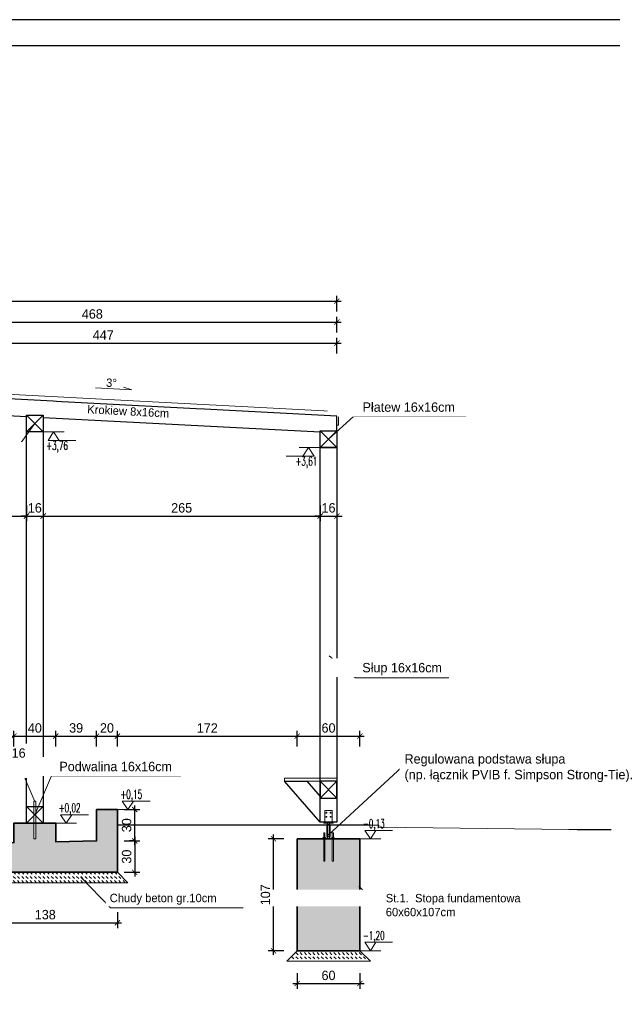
# Model space of a CAD drawing. Header units: millimetres. Extents: x 219841 to 236232, y -126388 to -112129.
# Tile 17 of 30: x 231877 to 232444, y -113070 to -112129. Entities that reach past the tile are written whole.
import ezdxf
from ezdxf.lldxf.tags import DXFTag

# ---------------------------------------------------------------- set-up
doc = ezdxf.new("R2010")
doc.units = ezdxf.units.MM
for name, color, linetype, lineweight in [('A KOTE', 30, 'Continuous', 9), ('A-COLS', 4, 'Continuous', 9), ('A-KOTE', 30, 'Continuous', 13), ('A-WIDOKOWA', 7, 'Continuous', 25), ('A_przekrojowa', 141, 'Continuous', 25), ('I-WALL', 2, 'Continuous', 9), ('K_DREW_PRZEK', 4, 'Continuous', 30), ('K_HATCH', 8, 'Continuous', 9), ('K_WYMIARY', 8, 'Continuous', 5), ('Opis', 41, 'Continuous', 9), ('przekrojowa', 45, 'Continuous', 35), ('widokowa', 151, 'Continuous', 18), ('Wymiarowanie', 2, 'Continuous', 9)]:
    doc.layers.add(name, color=color, linetype=linetype, lineweight=lineweight)
doc.styles.add('BA_OPISY_1-100', font='romans.shx', dxfattribs={"width": 0.6, "height": 25})
doc.styles.add('ROMANS', font='GOTHIC.TTF')
doc.styles.get("Standard").update_dxf_attribs({"font": 'GOTHIC.TTF'})
tags = doc.linetypes.add('HIDDEN2', pattern=[4.7625, 3.175, -1.5875]).pattern_tags.tags
tags[6:7] = [DXFTag(74, 4), DXFTag(75, 0), DXFTag(340, '0'), DXFTag(46, 1.0), DXFTag(50, 0.0), DXFTag(44, 0.0), DXFTag(45, 0.0)]
tags[4:5] = [DXFTag(74, 4), DXFTag(75, 0), DXFTag(340, '0'), DXFTag(46, 1.0), DXFTag(50, 0.0), DXFTag(44, 0.0), DXFTag(45, 0.0)]
doc.dimstyles.new('Radek 50 dokładny', dxfattribs={"dimtxt": 9, "dimasz": 5, "dimexe": 5, "dimexo": 5, "dimgap": 3, "dimtad": 1, "dimdec": 1, "dimrnd": 0.5, "dimlunit": 6, "dimtxsty": 'ROMANS', "dimblk": 'ARCHTICK', "dimcen": 5, "dimdle": 4, "dimclrd": 256, "dimclrt": 2, "dimadec": 0, "dimazin": 0, "dimtfac": 1, "dimtdec": 1, "dimtix": 1, "dimtmove": 1, "dimatfit": 0, "dimldrblk": 'DOTSMALL', "dimfxl": 10, "dimfxlon": 1, "dimarcsym": 0})

# ---------------------------------------------------------------- blocks, each defined once
blk = doc.blocks.new('FINISHING LEVEL 1')
at = {"color": 0, "linetype": 'Continuous'}
blk.add_line((-8, 12), (31.4, 12), dxfattribs=at)
blk.add_lwpolyline([(-8, 12), (0, 0), (8, 12)], dxfattribs=at)
at = {"color": 0, "style": 'BA_OPISY_1-100', "width": 0.6}
blk.add_attdef('FINISHING_LEVEL:', (-7.7, 15.3), '', height=12.5, dxfattribs=at)
blk = doc.blocks.new('_ArchTick')
at = {"layer": 'Wymiarowanie', "color": 0, "const_width": 0.15}
blk.add_lwpolyline([(-0.5, -0.5), (0.5, 0.5)], dxfattribs=at)
blk = doc.blocks.new('*D76')
at = {"layer": 'Defpoints', "color": 0}
for p in [(232180.01, -112437.72), (231733.01, -112492.06), (232180.01, -112516.35)]:
    blk.add_point(p, dxfattribs=at)
at = {"layer": 'K_WYMIARY', "lineweight": -2}
blk.add_line((231729.01, -112437.72), (232184.01, -112437.72), dxfattribs=at)
at = {"layer": 'K_WYMIARY', "color": 0, "lineweight": -2}
for p, q in [((231733.01, -112447.72), (231733.01, -112432.72)), ((232180.01, -112447.72), (232180.01, -112432.72))]:
    blk.add_line(p, q, dxfattribs=at)
at = {"layer": 'K_WYMIARY', "lineweight": -2, "xscale": 5, "yscale": 5, "zscale": 5, "rotation": 180}
blk.add_blockref('_ArchTick', (231733.01, -112437.72), dxfattribs=at)
at = {"layer": 'K_WYMIARY', "lineweight": -2, "xscale": 5, "yscale": 5, "zscale": 5}
blk.add_blockref('_ArchTick', (232180.01, -112437.72), dxfattribs=at)
at = {"layer": 'K_WYMIARY', "color": 2, "insert": (231956.51, -112429.99), "char_height": 9, "attachment_point": 5, "style": 'ROMANS'}
blk.add_mtext('447', dxfattribs=at)
blk = doc.blocks.new('_DotSmall')
at = {"color": 0, "linetype": 'ByBlock', "const_width": 12.7}
blk.add_lwpolyline([(-1.5875, 0, 1), (1.5875, 0, 1)], format="xyb", close=True, dxfattribs=at)
blk = doc.blocks.new('*D78')
at = {"layer": 'Defpoints', "color": 0}
for p in [(232180.01, -112417.72), (231712.01, -112458.75), (232180.01, -112515.49)]:
    blk.add_point(p, dxfattribs=at)
at = {"layer": 'K_WYMIARY', "lineweight": -2}
blk.add_line((231708.01, -112417.72), (232184.01, -112417.72), dxfattribs=at)
at = {"layer": 'K_WYMIARY', "color": 0, "lineweight": -2}
for p, q in [((231712.01, -112427.72), (231712.01, -112412.72)), ((232180.01, -112427.72), (232180.01, -112412.72))]:
    blk.add_line(p, q, dxfattribs=at)
at = {"layer": 'K_WYMIARY', "lineweight": -2, "xscale": 5, "yscale": 5, "zscale": 5, "rotation": 180}
blk.add_blockref('_ArchTick', (231712.01, -112417.72), dxfattribs=at)
at = {"layer": 'K_WYMIARY', "lineweight": -2, "xscale": 5, "yscale": 5, "zscale": 5}
blk.add_blockref('_ArchTick', (232180.01, -112417.72), dxfattribs=at)
at = {"layer": 'K_WYMIARY', "color": 2, "insert": (231946.01, -112409.99), "char_height": 9, "attachment_point": 5, "style": 'ROMANS'}
blk.add_mtext('468', dxfattribs=at)
blk = doc.blocks.new('*D79')
at = {"layer": 'Defpoints', "color": 0}
for p in [(232180.01, -112397.72), (231244.01, -112487.48), (232180.01, -112487.48)]:
    blk.add_point(p, dxfattribs=at)
at = {"layer": 'K_WYMIARY', "lineweight": -2}
blk.add_line((231240.01, -112397.72), (232184.01, -112397.72), dxfattribs=at)
at = {"layer": 'K_WYMIARY', "color": 0, "lineweight": -2}
for p, q in [((231244.01, -112407.72), (231244.01, -112392.72)), ((232180.01, -112407.72), (232180.01, -112392.72))]:
    blk.add_line(p, q, dxfattribs=at)
at = {"layer": 'K_WYMIARY', "lineweight": -2, "xscale": 5, "yscale": 5, "zscale": 5, "rotation": 180}
blk.add_blockref('_ArchTick', (231244.01, -112397.72), dxfattribs=at)
at = {"layer": 'K_WYMIARY', "lineweight": -2, "xscale": 5, "yscale": 5, "zscale": 5}
blk.add_blockref('_ArchTick', (232180.01, -112397.72), dxfattribs=at)
at = {"layer": 'K_WYMIARY', "color": 2, "insert": (231712.01, -112389.99), "char_height": 9, "attachment_point": 5, "style": 'ROMANS'}
blk.add_mtext('936', dxfattribs=at)
blk = doc.blocks.new('*D83')
at = {"layer": 'Defpoints', "color": 0}
for p in [(231541.01, -112514.72), (231883.01, -112514.72), (231883.01, -112603.08)]:
    blk.add_point(p, dxfattribs=at)
at = {"layer": 'K_WYMIARY', "color": 0, "lineweight": -2}
for p, q in [((231541.01, -112593.08), (231541.01, -112608.08)), ((231883.01, -112593.08), (231883.01, -112608.08))]:
    blk.add_line(p, q, dxfattribs=at)
at = {"layer": 'K_WYMIARY', "lineweight": -2}
blk.add_line((231537.01, -112603.08), (231887.01, -112603.08), dxfattribs=at)
at = {"layer": 'K_WYMIARY', "lineweight": -2, "xscale": 5, "yscale": 5, "zscale": 5, "rotation": 180}
blk.add_blockref('_ArchTick', (231541.01, -112603.08), dxfattribs=at)
at = {"layer": 'K_WYMIARY', "lineweight": -2, "xscale": 5, "yscale": 5, "zscale": 5}
blk.add_blockref('_ArchTick', (231883.01, -112603.08), dxfattribs=at)
at = {"layer": 'K_WYMIARY', "color": 2, "insert": (231712.01, -112595.35), "char_height": 9, "attachment_point": 5, "style": 'ROMANS'}
blk.add_mtext('342', dxfattribs=at)
blk = doc.blocks.new('*D84')
at = {"layer": 'Defpoints', "color": 0}
for p in [(231883.01, -112514.72), (231899.01, -112514.72), (231899.01, -112603.08)]:
    blk.add_point(p, dxfattribs=at)
at = {"layer": 'K_WYMIARY', "color": 0, "lineweight": -2}
for p, q in [((231883.01, -112593.08), (231883.01, -112608.08)), ((231899.01, -112593.08), (231899.01, -112608.08))]:
    blk.add_line(p, q, dxfattribs=at)
at = {"layer": 'K_WYMIARY', "lineweight": -2}
for p, q in [((231883.01, -112603.08), (231878.01, -112603.08)), ((231883.01, -112603.08), (231899.01, -112603.08)), ((231899.01, -112603.08), (231904.01, -112603.08))]:
    blk.add_line(p, q, dxfattribs=at)
at = {"layer": 'K_WYMIARY', "lineweight": -2, "xscale": 5, "yscale": 5, "zscale": 5}
blk.add_blockref('_ArchTick', (231883.01, -112603.08), dxfattribs=at)
at = {"layer": 'K_WYMIARY', "lineweight": -2, "xscale": 5, "yscale": 5, "zscale": 5, "rotation": 180}
blk.add_blockref('_ArchTick', (231899.01, -112603.08), dxfattribs=at)
at = {"layer": 'K_WYMIARY', "color": 2, "insert": (231891.01, -112595.35), "char_height": 9, "attachment_point": 5, "style": 'ROMANS'}
blk.add_mtext('16', dxfattribs=at)
blk = doc.blocks.new('*D85')
at = {"layer": 'Defpoints', "color": 0}
for p in [(231899.01, -112514.72), (232164.01, -112529.72), (232164.01, -112603.08)]:
    blk.add_point(p, dxfattribs=at)
at = {"layer": 'K_WYMIARY', "color": 0, "lineweight": -2}
for p, q in [((231899.01, -112593.08), (231899.01, -112608.08)), ((232164.01, -112593.08), (232164.01, -112608.08))]:
    blk.add_line(p, q, dxfattribs=at)
at = {"layer": 'K_WYMIARY', "lineweight": -2}
blk.add_line((231895.01, -112603.08), (232168.01, -112603.08), dxfattribs=at)
at = {"layer": 'K_WYMIARY', "lineweight": -2, "xscale": 5, "yscale": 5, "zscale": 5, "rotation": 180}
blk.add_blockref('_ArchTick', (231899.01, -112603.08), dxfattribs=at)
at = {"layer": 'K_WYMIARY', "lineweight": -2, "xscale": 5, "yscale": 5, "zscale": 5}
blk.add_blockref('_ArchTick', (232164.01, -112603.08), dxfattribs=at)
at = {"layer": 'K_WYMIARY', "color": 2, "insert": (232031.51, -112595.35), "char_height": 9, "attachment_point": 5, "style": 'ROMANS'}
blk.add_mtext('265', dxfattribs=at)
blk = doc.blocks.new('*D86')
at = {"layer": 'Defpoints', "color": 0}
for p in [(232164.01, -112529.72), (232180.01, -112537.72), (232180.01, -112603.08)]:
    blk.add_point(p, dxfattribs=at)
at = {"layer": 'K_WYMIARY', "color": 0, "lineweight": -2}
for p, q in [((232164.01, -112593.08), (232164.01, -112608.08)), ((232180.01, -112593.08), (232180.01, -112608.08))]:
    blk.add_line(p, q, dxfattribs=at)
at = {"layer": 'K_WYMIARY', "lineweight": -2}
for p, q in [((232164.01, -112603.08), (232159.01, -112603.08)), ((232164.01, -112603.08), (232180.01, -112603.08)), ((232180.01, -112603.08), (232185.01, -112603.08))]:
    blk.add_line(p, q, dxfattribs=at)
at = {"layer": 'K_WYMIARY', "lineweight": -2, "xscale": 5, "yscale": 5, "zscale": 5}
blk.add_blockref('_ArchTick', (232164.01, -112603.08), dxfattribs=at)
at = {"layer": 'K_WYMIARY', "lineweight": -2, "xscale": 5, "yscale": 5, "zscale": 5, "rotation": 180}
blk.add_blockref('_ArchTick', (232180.01, -112603.08), dxfattribs=at)
at = {"layer": 'K_WYMIARY', "color": 2, "insert": (232172.01, -112595.35), "char_height": 9, "attachment_point": 5, "style": 'ROMANS'}
blk.add_mtext('16', dxfattribs=at)
blk = doc.blocks.new('*D96')
at = {"layer": 'Defpoints', "color": 0}
for p in [(231911.01, -112813.48), (231871, -112906.04), (231911.01, -112905.62)]:
    blk.add_point(p, dxfattribs=at)
at = {"layer": 'K_WYMIARY', "lineweight": -2}
blk.add_line((231867, -112813.48), (231915.01, -112813.48), dxfattribs=at)
at = {"layer": 'K_WYMIARY', "color": 0, "lineweight": -2}
for p, q in [((231871, -112823.48), (231871, -112808.48)), ((231911.01, -112823.48), (231911.01, -112808.48))]:
    blk.add_line(p, q, dxfattribs=at)
at = {"layer": 'K_WYMIARY', "lineweight": -2, "xscale": 5, "yscale": 5, "zscale": 5, "rotation": 180}
blk.add_blockref('_ArchTick', (231871, -112813.48), dxfattribs=at)
at = {"layer": 'K_WYMIARY', "lineweight": -2, "xscale": 5, "yscale": 5, "zscale": 5}
blk.add_blockref('_ArchTick', (231911.01, -112813.48), dxfattribs=at)
at = {"layer": 'K_WYMIARY', "color": 2, "insert": (231891.01, -112805.75), "char_height": 9, "attachment_point": 5, "style": 'ROMANS'}
blk.add_mtext('40', dxfattribs=at)
blk = doc.blocks.new('*D97')
at = {"layer": 'Defpoints', "color": 0}
for p in [(231950.01, -112813.48), (231911.01, -112905.62), (231950.01, -112913.72)]:
    blk.add_point(p, dxfattribs=at)
at = {"layer": 'K_WYMIARY', "lineweight": -2}
blk.add_line((231907.01, -112813.48), (231954.01, -112813.48), dxfattribs=at)
at = {"layer": 'K_WYMIARY', "color": 0, "lineweight": -2}
for p, q in [((231911.01, -112823.48), (231911.01, -112808.48)), ((231950.01, -112823.48), (231950.01, -112808.48))]:
    blk.add_line(p, q, dxfattribs=at)
at = {"layer": 'K_WYMIARY', "lineweight": -2, "xscale": 5, "yscale": 5, "zscale": 5, "rotation": 180}
blk.add_blockref('_ArchTick', (231911.01, -112813.48), dxfattribs=at)
at = {"layer": 'K_WYMIARY', "lineweight": -2, "xscale": 5, "yscale": 5, "zscale": 5}
blk.add_blockref('_ArchTick', (231950.01, -112813.48), dxfattribs=at)
at = {"layer": 'K_WYMIARY', "color": 2, "insert": (231930.51, -112805.75), "char_height": 9, "attachment_point": 5, "style": 'ROMANS'}
blk.add_mtext('39', dxfattribs=at)
blk = doc.blocks.new('*D98')
at = {"layer": 'Defpoints', "color": 0}
for p in [(231969.99, -112813.48), (231950.01, -112913.72), (231969.99, -112913.72)]:
    blk.add_point(p, dxfattribs=at)
at = {"layer": 'K_WYMIARY', "lineweight": -2}
blk.add_line((231946.01, -112813.48), (231973.99, -112813.48), dxfattribs=at)
at = {"layer": 'K_WYMIARY', "color": 0, "lineweight": -2}
for p, q in [((231950.01, -112823.48), (231950.01, -112808.48)), ((231969.99, -112823.48), (231969.99, -112808.48))]:
    blk.add_line(p, q, dxfattribs=at)
at = {"layer": 'K_WYMIARY', "lineweight": -2, "xscale": 5, "yscale": 5, "zscale": 5, "rotation": 180}
blk.add_blockref('_ArchTick', (231950.01, -112813.48), dxfattribs=at)
at = {"layer": 'K_WYMIARY', "lineweight": -2, "xscale": 5, "yscale": 5, "zscale": 5}
blk.add_blockref('_ArchTick', (231969.99, -112813.48), dxfattribs=at)
at = {"layer": 'K_WYMIARY', "color": 2, "insert": (231960, -112805.75), "char_height": 9, "attachment_point": 5, "style": 'ROMANS'}
blk.add_mtext('20', dxfattribs=at)
blk = doc.blocks.new('*D102')
at = {"layer": 'Defpoints', "color": 0}
for p in [(232142.01, -112813.48), (231970.01, -112943.72), (232142.01, -112943.72)]:
    blk.add_point(p, dxfattribs=at)
at = {"layer": 'K_WYMIARY', "lineweight": -2}
blk.add_line((231966.01, -112813.48), (232146.01, -112813.48), dxfattribs=at)
at = {"layer": 'K_WYMIARY', "color": 0, "lineweight": -2}
for p, q in [((231970.01, -112823.48), (231970.01, -112808.48)), ((232142.01, -112823.48), (232142.01, -112808.48))]:
    blk.add_line(p, q, dxfattribs=at)
at = {"layer": 'K_WYMIARY', "lineweight": -2, "xscale": 5, "yscale": 5, "zscale": 5, "rotation": 180}
blk.add_blockref('_ArchTick', (231970.01, -112813.48), dxfattribs=at)
at = {"layer": 'K_WYMIARY', "lineweight": -2, "xscale": 5, "yscale": 5, "zscale": 5}
blk.add_blockref('_ArchTick', (232142.01, -112813.48), dxfattribs=at)
at = {"layer": 'K_WYMIARY', "color": 2, "insert": (232056.01, -112805.75), "char_height": 9, "attachment_point": 5, "style": 'ROMANS'}
blk.add_mtext('172', dxfattribs=at)
blk = doc.blocks.new('*D103')
at = {"layer": 'Defpoints', "color": 0}
for p in [(232202.01, -112813.48), (232202.01, -112911.72), (232142.01, -112943.72)]:
    blk.add_point(p, dxfattribs=at)
at = {"layer": 'K_WYMIARY', "lineweight": -2}
blk.add_line((232138.01, -112813.48), (232206.01, -112813.48), dxfattribs=at)
at = {"layer": 'K_WYMIARY', "color": 0, "lineweight": -2}
for p, q in [((232142.01, -112823.48), (232142.01, -112808.48)), ((232202.01, -112823.48), (232202.01, -112808.48))]:
    blk.add_line(p, q, dxfattribs=at)
at = {"layer": 'K_WYMIARY', "lineweight": -2, "xscale": 5, "yscale": 5, "zscale": 5, "rotation": 180}
blk.add_blockref('_ArchTick', (232142.01, -112813.48), dxfattribs=at)
at = {"layer": 'K_WYMIARY', "lineweight": -2, "xscale": 5, "yscale": 5, "zscale": 5}
blk.add_blockref('_ArchTick', (232202.01, -112813.48), dxfattribs=at)
at = {"layer": 'K_WYMIARY', "color": 2, "insert": (232172.01, -112805.75), "char_height": 9, "attachment_point": 5, "style": 'ROMANS'}
blk.add_mtext('60', dxfattribs=at)
blk = doc.blocks.new('zw$F152')
at = {"layer": 'A-COLS', "linetype": 'HIDDEN2', "lineweight": 18}
for p, q in [((25, 160), (25, 270)), ((25, 270), (95, 270)), ((95, 270), (95, 160))]:
    blk.add_line(p, q, dxfattribs=at)
at = {"layer": 'A-COLS', "lineweight": 18}
for p, q in [((15, 160), (15, 150)), ((105, 160), (15, 160)), ((15, 150), (105, 150)), ((51.9, 136), (43.8, 136)), ((43.8, 136), (43.8, 39)), ((50, 136), (50, 150)), ((68.1, 136), (51.9, 136)), ((51.9, 136), (51.9, 39)), ((76.2, 136), (68.1, 136)), ((68.1, 136), (68.1, 39)), ((70, 136), (70, 150)), ((76.2, 136), (76.2, 39)), ((105, 160), (105, 150)), ((120, 8), (0, 8)), ((0, 0), (0, 8)), ((120, 0), (0, 0)), ((51.9, 39), (43.8, 39)), ((51.9, 38.9), (43.8, 38.9)), ((43.8, 38.9), (43.8, 23.9)), ((51.9, 23.9), (43.8, 23.9)), ((50, 38.9), (50, 39)), ((50, 8), (50, 23.9)), ((68.1, 39), (51.9, 39)), ((68.1, 38.9), (51.9, 38.9)), ((51.9, 38.9), (51.9, 23.9)), ((68.1, 23.9), (51.9, 23.9)), ((76.2, 39), (68.1, 39)), ((76.2, 38.9), (68.1, 38.9)), ((68.1, 38.9), (68.1, 23.9)), ((76.2, 23.9), (68.1, 23.9)), ((70, 38.9), (70, 39)), ((70, 8), (70, 23.9)), ((76.2, 38.9), (76.2, 23.9)), ((120, 0), (120, 8))]:
    blk.add_line(p, q, dxfattribs=at)
for centre, radius in [((40, 250), 4.25), ((40, 210), 4.25), ((40, 250), 4), ((40, 210), 4), ((80, 250), 4.25), ((80, 210), 4.25), ((80, 250), 4), ((80, 210), 4)]:
    blk.add_circle(centre, radius, dxfattribs=at)
blk = doc.blocks.new('*D185')
at = {"layer": 'Defpoints', "color": 0}
for p in [(231969.99, -112943.72), (231832.01, -112966.72), (231969.99, -112991.96)]:
    blk.add_point(p, dxfattribs=at)
at = {"layer": 'K_WYMIARY', "color": 0, "lineweight": -2}
for p, q in [((231832.01, -112981.96), (231832.01, -112996.96)), ((231969.99, -112981.96), (231969.99, -112996.96))]:
    blk.add_line(p, q, dxfattribs=at)
at = {"layer": 'K_WYMIARY', "lineweight": -2}
blk.add_line((231828.01, -112991.96), (231973.99, -112991.96), dxfattribs=at)
at = {"layer": 'K_WYMIARY', "lineweight": -2, "xscale": 5, "yscale": 5, "zscale": 5, "rotation": 180}
blk.add_blockref('_ArchTick', (231832.01, -112991.96), dxfattribs=at)
at = {"layer": 'K_WYMIARY', "lineweight": -2, "xscale": 5, "yscale": 5, "zscale": 5}
blk.add_blockref('_ArchTick', (231969.99, -112991.96), dxfattribs=at)
at = {"layer": 'K_WYMIARY', "color": 2, "insert": (231901, -112984.24), "char_height": 9, "attachment_point": 5, "style": 'ROMANS'}
blk.add_mtext('138', dxfattribs=at)
blk = doc.blocks.new('*D187')
at = {"layer": 'Defpoints', "color": 0}
for p in [(232142.01, -112965.22), (232202.01, -112965.22), (232202.01, -113050.05)]:
    blk.add_point(p, dxfattribs=at)
at = {"layer": 'K_WYMIARY', "color": 0, "lineweight": -2}
for p, q in [((232142.01, -113040.05), (232142.01, -113055.05)), ((232202.01, -113040.05), (232202.01, -113055.05))]:
    blk.add_line(p, q, dxfattribs=at)
at = {"layer": 'K_WYMIARY', "lineweight": -2}
blk.add_line((232138.01, -113050.05), (232206.01, -113050.05), dxfattribs=at)
at = {"layer": 'K_WYMIARY', "lineweight": -2, "xscale": 5, "yscale": 5, "zscale": 5, "rotation": 180}
blk.add_blockref('_ArchTick', (232142.01, -113050.05), dxfattribs=at)
at = {"layer": 'K_WYMIARY', "lineweight": -2, "xscale": 5, "yscale": 5, "zscale": 5}
blk.add_blockref('_ArchTick', (232202.01, -113050.05), dxfattribs=at)
at = {"layer": 'K_WYMIARY', "color": 2, "insert": (232172.01, -113042.33), "char_height": 9, "attachment_point": 5, "style": 'ROMANS'}
blk.add_mtext('60', dxfattribs=at)
blk = doc.blocks.new('*D188')
at = {"layer": 'Defpoints', "color": 0}
for p in [(232119.4, -112911.72), (232142.01, -112911.72), (232142.01, -113018.72)]:
    blk.add_point(p, dxfattribs=at)
at = {"layer": 'K_WYMIARY', "lineweight": -2}
blk.add_line((232119.4, -113022.72), (232119.4, -112907.72), dxfattribs=at)
at = {"layer": 'K_WYMIARY', "color": 0, "lineweight": -2}
for p, q in [((232129.4, -112911.72), (232114.4, -112911.72)), ((232129.4, -113018.72), (232114.4, -113018.72))]:
    blk.add_line(p, q, dxfattribs=at)
at = {"layer": 'K_WYMIARY', "lineweight": -2, "xscale": 5, "yscale": 5, "zscale": 5}
for p, rotation in [((232119.4, -112911.72), 90), ((232119.4, -113018.72), 270)]:
    blk.add_blockref('_ArchTick', p, dxfattribs=dict(at, rotation=rotation))
at = {"layer": 'K_WYMIARY', "color": 2, "insert": (232111.67, -112965.22), "char_height": 9, "attachment_point": 5, "rotation": 90, "style": 'ROMANS'}
blk.add_mtext('107', dxfattribs=at)
blk = doc.blocks.new('*D190')
at = {"layer": 'Defpoints', "color": 0}
for p in [(231911.01, -112896.72), (231856.12, -112943.72), (231911.01, -112943.72)]:
    blk.add_point(p, dxfattribs=at)
at = {"layer": 'K_WYMIARY', "color": 0, "lineweight": -2}
for p, q in [((231866.12, -112896.72), (231851.12, -112896.72)), ((231866.12, -112943.72), (231851.12, -112943.72))]:
    blk.add_line(p, q, dxfattribs=at)
at = {"layer": 'K_WYMIARY', "lineweight": -2}
blk.add_line((231856.12, -112892.72), (231856.12, -112947.72), dxfattribs=at)
at = {"layer": 'K_WYMIARY', "lineweight": -2, "xscale": 5, "yscale": 5, "zscale": 5}
for p, rotation in [((231856.12, -112896.72), 90), ((231856.12, -112943.72), 270)]:
    blk.add_blockref('_ArchTick', p, dxfattribs=dict(at, rotation=rotation))
at = {"layer": 'K_WYMIARY', "color": 2, "insert": (231848.39, -112920.22), "char_height": 9, "attachment_point": 5, "rotation": 90, "style": 'ROMANS'}
blk.add_mtext('47', dxfattribs=at)
blk = doc.blocks.new('*D206')
at = {"layer": 'Defpoints', "color": 0}
for p in [(231950.01, -112913.72), (231969.99, -112943.72), (231986.58, -112943.72)]:
    blk.add_point(p, dxfattribs=at)
at = {"layer": 'K_WYMIARY', "color": 0, "lineweight": -2}
for p, q in [((231976.58, -112913.72), (231991.58, -112913.72)), ((231976.58, -112943.72), (231991.58, -112943.72))]:
    blk.add_line(p, q, dxfattribs=at)
at = {"layer": 'K_WYMIARY', "lineweight": -2}
blk.add_line((231986.58, -112909.72), (231986.58, -112947.72), dxfattribs=at)
at = {"layer": 'K_WYMIARY', "lineweight": -2, "xscale": 5, "yscale": 5, "zscale": 5}
for p, rotation in [((231986.58, -112913.72), 90), ((231986.58, -112943.72), 270)]:
    blk.add_blockref('_ArchTick', p, dxfattribs=dict(at, rotation=rotation))
at = {"layer": 'K_WYMIARY', "color": 2, "insert": (231978.85, -112928.72), "char_height": 9, "attachment_point": 5, "rotation": 90, "style": 'ROMANS'}
blk.add_mtext('30', dxfattribs=at)
blk = doc.blocks.new('*D207')
at = {"layer": 'Defpoints', "color": 0}
for p in [(231970.01, -112883.72), (231986.58, -112883.72), (231991.58, -112913.72)]:
    blk.add_point(p, dxfattribs=at)
at = {"layer": 'K_WYMIARY', "lineweight": -2}
blk.add_line((231986.58, -112917.72), (231986.58, -112879.72), dxfattribs=at)
at = {"layer": 'K_WYMIARY', "color": 0, "lineweight": -2}
for p, q in [((231976.58, -112883.72), (231991.58, -112883.72)), ((231986.58, -112913.72), (231981.58, -112913.72))]:
    blk.add_line(p, q, dxfattribs=at)
at = {"layer": 'K_WYMIARY', "lineweight": -2, "xscale": 5, "yscale": 5, "zscale": 5}
for p, rotation in [((231986.58, -112883.72), 90), ((231986.58, -112913.72), 270)]:
    blk.add_blockref('_ArchTick', p, dxfattribs=dict(at, rotation=rotation))
at = {"layer": 'K_WYMIARY', "color": 2, "insert": (231978.85, -112898.72), "char_height": 9, "attachment_point": 5, "rotation": 90, "style": 'ROMANS'}
blk.add_mtext('30', dxfattribs=at)

msp = doc.modelspace()

# ---------------------------------------------------------------- hatches: boundary and pattern name
at = {"layer": 'K_HATCH'}
h = msp.add_hatch(dxfattribs=at)
h.set_pattern_fill('ANSI33', color=256, scale=1.5)
h.set_pattern_definition([(45, (231222.01, -113018.718), (-6.73519, 6.73519), []), (45, (231228.745, -113018.718), (-6.73519, 6.73519), [4.7625, -2.38125])])
h.paths.add_polyline_path([(231737.01, -112918.42), (231871, -112915.37), (231871.01, -112896.72), (231890.21, -112896.72), (231890.21, -112911.72), (231891.81, -112911.72), (231891.81, -112896.72), (231911.01, -112896.72), (231911.01, -112914.53), (231950.01, -112913.72), (231950.05, -112883.72), (231970.01, -112883.72), (231970.01, -112943.72), (231737.01, -112943.72), (231737.01, -112918.42)])
edge = h.paths.add_edge_path()
edge.add_line((231488.6, -112914.02), (231512.76, -112914.53))
edge.add_spline(control_points=[(231512.76, -112914.53), (231504.71, -112914.36), (231496.66, -112914.19), (231488.6, -112914.02)], knot_values=[0.753671, 0.753671, 0.753671, 0.753671, 0.907233, 0.907233, 0.907233, 0.907233], degree=3, periodic=0)
edge = h.paths.add_edge_path()
edge.add_line((231454.01, -112898.72), (231454.01, -112883.72))
edge.add_line((231454.01, -112883.72), (231473.97, -112883.72))
edge.add_line((231473.97, -112883.72), (231474.01, -112913.72))
edge.add_spline(control_points=[(231474.01, -112913.72), (231478.87, -112913.82), (231483.74, -112913.92), (231488.6, -112914.02)], knot_values=[-1, -1, -1, -1, -0.907233, -0.907233, -0.907233, -0.907233], degree=3, periodic=0)
edge.add_spline(control_points=[(231488.6, -112914.02), (231496.66, -112914.19), (231504.71, -112914.36), (231512.76, -112914.53)], knot_values=[-0.907233, -0.907233, -0.907233, -0.907233, -0.753671, -0.753671, -0.753671, -0.753671], degree=3, periodic=0)
edge.add_line((231513.01, -112914.53), (231513.01, -112896.72))
edge.add_line((231513.01, -112896.72), (231525.01, -112896.72))
edge.add_line((231525.01, -112896.72), (231532.21, -112896.72))
edge.add_line((231532.21, -112896.72), (231532.21, -112911.72))
edge.add_line((231532.21, -112911.72), (231533.81, -112911.72))
edge.add_line((231533.81, -112911.72), (231533.81, -112896.72))
edge.add_line((231533.81, -112896.72), (231541.01, -112896.72))
edge.add_line((231541.01, -112896.72), (231553.01, -112896.72))
edge.add_line((231553.01, -112896.72), (231553.02, -112915.37))
edge.add_line((231553.02, -112915.37), (231687.01, -112918.42))
edge.add_line((231687.01, -112918.42), (231687.01, -112943.71))
edge.add_line((231687.01, -112943.72), (231647.01, -112943.72))
edge.add_line((231647.01, -112943.72), (231610.47, -112943.72))
edge.add_line((231610.47, -112943.72), (231615.27, -112936.52))
edge.add_line((231615.27, -112936.52), (231605.67, -112936.52))
edge.add_line((231605.67, -112936.52), (231610.47, -112943.72))
edge.add_line((231610.47, -112943.72), (231454.01, -112943.72))
edge.add_line((231454.01, -112943.72), (231454.01, -112898.72))
h.paths.add_polyline_path([(231601.89, -112923.35), (231601.89, -112936.75), (231625.64, -112936.75), (231625.64, -112923.35)], flags=24)
h.paths.add_polyline_path([(231222.01, -113018.72), (231222.01, -112911.72), (231246.01, -112911.72), (231247.41, -112911.72), (231247.41, -112932.92), (231248.61, -112932.92), (231248.61, -112911.72), (231255.41, -112911.72), (231255.41, -112932.92), (231256.61, -112932.92), (231256.61, -112911.72), (231258.01, -112911.72), (231282.01, -112911.72), (231282.01, -113018.72)])
h.paths.add_polyline_path([(232142.01, -113018.72), (232142.01, -112911.72), (232166.01, -112911.72), (232167.41, -112911.72), (232167.41, -112932.92), (232168.61, -112932.92), (232168.61, -112911.72), (232175.41, -112911.72), (232175.41, -112932.92), (232176.61, -112932.92), (232176.61, -112911.72), (232178.01, -112911.72), (232202.01, -112911.72), (232202.01, -113018.72)])
h.paths.add_polyline_path([(231623.7, -112929.52), (231637.88, -112929.52), (231637.88, -112911.56), (231623.7, -112911.56)], flags=24)
h = msp.add_hatch(dxfattribs=at)
h.set_pattern_fill('DASH', color=256, scale=0.9, angle=45, style=0)
h.set_pattern_definition([(135, (231444.0096, -112953.7176), (-4.041115, 4e-16), [2.8575, -2.8575])])
h.paths.add_polyline_path([(231800.32, -112964.47), (231786.14, -112964.47), (231786.14, -112946.71), (231800.32, -112946.71)], flags=24)
h.paths.add_polyline_path([(231832.01, -112953.72), (231980.01, -112953.72), (231970.01, -112943.72), (231832.01, -112943.72)])
h = msp.add_hatch(dxfattribs=at)
h.set_pattern_fill('DASH', color=256, scale=0.9, angle=135, style=0)
h.set_pattern_definition([(135, (5622.129, 1874.462), (-4.041115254, 4e-16), [2.8575, -2.8575])])
h.paths.add_polyline_path([(232132.01, -113028.72), (232142.01, -113018.72), (232202.01, -113018.72), (232212.01, -113028.72)])

# ---------------------------------------------------------------- linework, layer by layer
at = {"layer": 'A KOTE'}
msp.add_lwpolyline([(231948.93, -112480.58), (231983.85, -112482.59), (231975.91, -112479.8)], dxfattribs=at)
at = {"layer": 'A-COLS', "lineweight": 18}
for points in [[(231890.21, -112875.72), (231891.81, -112875.72), (231891.81, -112911.72), (231890.21, -112911.72), (231890.21, -112875.72)], [(232168.61, -112905.92), (232167.41, -112905.92), (232167.41, -112932.92), (232168.61, -112932.92), (232168.61, -112905.92)], [(232175.41, -112905.92), (232176.61, -112905.92), (232176.61, -112932.92), (232175.41, -112932.92), (232175.41, -112905.92)]]:
    msp.add_lwpolyline(points, dxfattribs=at)
for points in [[(232167.01, -112910.32), (232169.01, -112910.32), (232169.01, -112910.92), (232167.01, -112910.92)], [(232177.01, -112910.32), (232175.01, -112910.32), (232175.01, -112910.92), (232177.01, -112910.92)]]:
    msp.add_lwpolyline(points, close=True, dxfattribs=at)
at = {"layer": 'A_przekrojowa'}
msp.add_line((232212.13, -112898.72), (231969.99, -112898.72), dxfattribs=at)
msp.add_lwpolyline([(232409.82, -112902.72), (232442.55, -112902.72)], dxfattribs=at)
at = {"layer": 'I-WALL', "lineweight": 35}
msp.add_line((231742.28, -112943.72), (231969.99, -112943.72), dxfattribs=at)
at = {"layer": 'K_DREW_PRZEK'}
for p, q in [((231899.01, -112506.72), (231883.01, -112522.72)), ((231899.01, -112522.72), (231883.01, -112506.72)), ((232180.01, -112521.72), (232164.01, -112537.72)), ((232180.01, -112537.72), (232164.01, -112521.72)), ((232180.01, -112856.72), (232164.01, -112872.72)), ((232180.01, -112872.72), (232164.01, -112856.72)), ((231899.01, -112880.72), (231883.01, -112896.72)), ((231899.01, -112896.72), (231883.01, -112880.72))]:
    msp.add_line(p, q, dxfattribs=at)
for points in [[(231899.01, -112522.72), (231883.01, -112522.72), (231883.01, -112506.72), (231899.01, -112506.72)], [(232180.01, -112537.72), (232164.01, -112537.72), (232164.01, -112521.72), (232180.01, -112521.72)], [(232180.01, -112856.72), (232164.01, -112856.72), (232164.01, -112872.72), (232180.01, -112872.72)], [(231899.01, -112896.72), (231883.01, -112896.72), (231883.01, -112880.72), (231899.01, -112880.72)]]:
    msp.add_lwpolyline(points, close=True, dxfattribs=at)
for points in [[(231899.01, -112508.77), (232164.01, -112522.66)], [(231899.01, -112522.72), (231899.01, -112880.72)], [(232164.01, -112537.72), (232180.01, -112537.72), (232180.01, -112895.72), (232164.01, -112895.72), (232164.01, -112537.72)], [(232164.01, -112895.72), (232130.01, -112856.72), (232151.24, -112856.72), (232164.01, -112871.37)]]:
    msp.add_lwpolyline(points, dxfattribs=at)
at = {"layer": 'K_HATCH', "linetype": 'HIDDEN2', "ltscale": 2}
msp.add_lwpolyline([(232180.01, -112516.35), (232181.64, -112516.35), (232181.62, -112503.25), (232179.56, -112503.25), (231712.01, -112478.75)], dxfattribs=at)
at = {"layer": 'Opis', "linetype": 'HIDDEN2', "ltscale": 2}
for p, q in [((231899.01, -112522.72), (231919.01, -112522.72)), ((232164.01, -112537.72), (232144.01, -112537.72)), ((231970.01, -112883.72), (231990.01, -112883.72)), ((231911.01, -112896.72), (231931.01, -112896.72)), ((232202.01, -112911.72), (232222.01, -112911.72)), ((232202.01, -113018.72), (232222.01, -113018.72))]:
    msp.add_line(p, q, dxfattribs=at)
at = {"layer": 'Opis', "ltscale": 2}
for points in [[(232172.01, -112529.72), (232195.83, -112507.9), (232303.53, -112507.9)], [(231891.01, -112514.72), (231865.65, -112550.14), (231757.94, -112550.14)], [(232172.49, -112736.73), (232197.85, -112757.83), (232287.23, -112757.83)], [(232171.91, -112907.91), (232242.3, -112843.2), (232469.61, -112843.2)], [(231890.91, -112888.82), (231906.98, -112851.49), (232030.71, -112851.49)], [(232442.55, -112902.72), (232409.97, -112902.72), (232401.82, -112902.72), (232220.13, -112900.7), (232220.13, -112898.72), (231970.01, -112898.72)], [(231970.01, -112943.72), (231980.01, -112953.72), (231832.01, -112953.72)], [(231934.94, -112948.21), (231963.37, -112977.52), (232090.46, -112977.52)], [(232200.9, -112957.4), (232223.45, -112976.15), (232375.02, -112976.15)], [(232142.01, -113018.72), (232132.01, -113028.72), (232212.01, -113028.72), (232202.01, -113018.72)]]:
    msp.add_lwpolyline(points, dxfattribs=at)
at = {"layer": 'przekrojowa'}
msp.add_lwpolyline([(231737.01, -112918.42), (231737.01, -112943.72), (231970.01, -112943.72), (231970.01, -112883.72), (231950.05, -112883.72), (231950.01, -112913.72), (231911.01, -112914.53), (231911.01, -112896.72), (231871.01, -112896.72), (231871, -112915.37), (231737.01, -112918.42)], dxfattribs=at)
msp.add_lwpolyline([(232142.01, -112911.72), (232202.01, -112911.72), (232202.01, -113018.72), (232142.01, -113018.72)], close=True, dxfattribs=at)
at = {"layer": 'widokowa'}
msp.add_lwpolyline([(232180.01, -112853.72), (232130.01, -112853.72), (232130.01, -112856.72), (232180.01, -112856.72)], close=True, dxfattribs=at)

# ---------------------------------------------------------------- block references
at = {"layer": 'A-KOTE', "linetype": 'Continuous'}
ref = msp.add_blockref('FINISHING LEVEL 1', (231909.01, -112522.72), dxfattribs=dict(at, xscale=-0.6749999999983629, yscale=0.6749999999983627, zscale=0.6749999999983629, rotation=180))
ref.add_attrib('FINISHING_LEVEL:', '+3,76', (231901.87, -112539.9), dxfattribs={"layer": '0', "color": 0, "height": 8.437, "style": 'BA_OPISY_1-100', "width": 0.6})
ref = msp.add_blockref('FINISHING LEVEL 1', (232152.76, -112537.72), dxfattribs=dict(at, xscale=0.6749999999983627, yscale=0.6749999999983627, zscale=0.6749999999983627, rotation=180))
ref.add_attrib('FINISHING_LEVEL:', '+3,61', (232140.37, -112554.9), dxfattribs={"layer": '0', "color": 0, "height": 8.437, "style": 'BA_OPISY_1-100', "width": 0.6})
ref = msp.add_blockref('FINISHING LEVEL 1', (231980.01, -112883.72), dxfattribs=dict(at, xscale=0.6749999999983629, yscale=0.6749999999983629, zscale=0.6749999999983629, rotation=360))
ref.add_attrib('FINISHING_LEVEL:', '+0,15', (231972.87, -112873.36, 0), dxfattribs={"layer": '0', "color": 0, "height": 8.437, "style": 'BA_OPISY_1-100', "width": 0.6})
ref = msp.add_blockref('FINISHING LEVEL 1', (231921.01, -112896.72), dxfattribs=dict(at, xscale=0.6749999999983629, yscale=0.6749999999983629, zscale=0.6749999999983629, rotation=360))
ref.add_attrib('FINISHING_LEVEL:', '+0,02', (231913.87, -112886.36, 0), dxfattribs={"layer": '0', "color": 0, "height": 8.437, "style": 'BA_OPISY_1-100', "width": 0.6})
ref = msp.add_blockref('FINISHING LEVEL 1', (232212.01, -112911.72), dxfattribs=dict(at, xscale=0.6749999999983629, yscale=0.6749999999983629, zscale=0.6749999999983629, rotation=360))
ref.add_attrib('FINISHING_LEVEL:', '-0,13', (232204.87, -112901.36, 0), dxfattribs={"layer": '0', "color": 0, "height": 8.437, "style": 'BA_OPISY_1-100', "width": 0.6})
ref = msp.add_blockref('FINISHING LEVEL 1', (232212.01, -113018.72), dxfattribs=dict(at, xscale=0.6749999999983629, yscale=0.6749999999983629, zscale=0.6749999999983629, rotation=360))
ref.add_attrib('FINISHING_LEVEL:', '-1,20', (232204.87, -113008.36, 0), dxfattribs={"layer": '0', "color": 0, "height": 8.437, "style": 'BA_OPISY_1-100', "width": 0.6})
at = {"layer": 'przekrojowa', "xscale": -0.1, "yscale": 0.1, "zscale": 0.1}
msp.add_blockref('zw$F152', (232178.01, -112911.72), dxfattribs=at)

# ---------------------------------------------------------------- texts
at = {"layer": 'A KOTE', "insert": (231964.31, -112475.85), "char_height": 8, "width": 75.5905, "attachment_point": 5, "rotation": 356.70613, "style": 'ROMANS'}
msp.add_mtext('3%%D', dxfattribs=at)

# ---------------------------------------------------------------- dimensions: what is measured, and where the dimension line sits
at = {"layer": 'K_WYMIARY'}
for base, p1, p2, picture, middle in [((232180.01, -112603.08), (232164.01, -112529.72), (232180.01, -112537.72), '*D86', (232172.01, -112595.35)), ((232202.01, -112813.48), (232142.01, -112943.72), (232202.01, -112911.72), '*D103', (232172.01, -112805.75)), ((231969.99, -112991.96), (231832.01, -112966.72), (231969.99, -112943.72), '*D185', (231901, -112984.24)), ((232202.01, -113050.05), (232142.01, -112965.22), (232202.01, -112965.22), '*D187', (232172.01, -113042.33))]:
    dim = msp.add_linear_dim(base=base, p1=p1, p2=p2, dimstyle='Radek 50 dokładny', dxfattribs=at)
    dim.commit()
    dim.dimension.update_dxf_attribs({"geometry": picture, "text_midpoint": middle})
for base, p1, p2, picture, middle in [((231986.58, -112883.72), (231991.58, -112913.72), (231970.01, -112883.72), '*D207', (231978.85, -112898.72)), ((231856.12, -112943.72), (231911.01, -112896.72), (231911.01, -112943.72), '*D190', (231848.39, -112920.22)), ((232119.4, -112911.72), (232142.01, -113018.72), (232142.01, -112911.72), '*D188', (232111.67, -112965.22)), ((231986.58, -112943.72), (231950.01, -112913.72), (231969.99, -112943.72), '*D206', (231978.85, -112928.72))]:
    dim = msp.add_linear_dim(base=base, p1=p1, p2=p2, angle=90, dimstyle='Radek 50 dokładny', dxfattribs=at)
    dim.commit()
    dim.dimension.update_dxf_attribs({"geometry": picture, "text_midpoint": middle})

# ---------------------------------------------------------------- next in the draw order: texts
at = {"layer": 'Opis', "insert": (231980.38, -112503.03), "char_height": 8, "width": 130.1048, "attachment_point": 5, "rotation": 357, "bg_fill": 2}
msp.add_mtext('\\pxb0.555556,qc,t0;Krokiew 8x16cm', dxfattribs=at)
at = {"layer": 'Opis', "char_height": 9, "attachment_point": 5, "bg_fill": 2}
for s, insert, width in [('\\pxb0.555556,qc,t0;Płatew 16x16cm', (231812.73, -112541.28), 146.3679), ('\\pxb0.555556,qc,t0;Słup 16x16cm', (232242.43, -112749.41), 146.3679), ('\\pxb0.555556,qc,t0;Podwalina 16x16cm', (231968.32, -112842.63), 146.3679), ('\\pxql;Regulowana podstawa słupa\\P(np. łącznik PVIB f. Simpson Strong-Tie).', (232466.06, -112844.14), 442.6892)]:
    msp.add_mtext(s, dxfattribs=dict(at, insert=insert, width=width))

# ---------------------------------------------------------------- next in the draw order: linework, layer by layer
at = {"layer": 'K_DREW_PRZEK'}
msp.add_lwpolyline([(231883.01, -112880.72), (231883.01, -112522.72)], dxfattribs=at)
at = {"layer": 'Opis', "ltscale": 2}
msp.add_lwpolyline([(231891.14, -112876.07), (231875.07, -112838.74), (231737.94, -112838.74)], dxfattribs=at)

# ---------------------------------------------------------------- next in the draw order: dimensions: what is measured, and where the dimension line sits
at = {"layer": 'K_WYMIARY'}
for base, p1, p2, picture, middle in [((232180.01, -112397.72), (231244.01, -112487.48), (232180.01, -112487.48), '*D79', (231712.01, -112389.99)), ((232180.01, -112417.72), (231712.01, -112458.75), (232180.01, -112515.49), '*D78', (231946.01, -112409.99)), ((232180.01, -112437.72), (231733.01, -112492.06), (232180.01, -112516.35), '*D76', (231956.51, -112429.99)), ((231883.01, -112603.08), (231541.01, -112514.72), (231883.01, -112514.72), '*D83', (231712.01, -112595.35)), ((231899.01, -112603.08), (231883.01, -112514.72), (231899.01, -112514.72), '*D84', (231891.01, -112595.35)), ((232164.01, -112603.08), (231899.01, -112514.72), (232164.01, -112529.72), '*D85', (232031.51, -112595.35)), ((231950.01, -112813.48), (231911.01, -112905.62), (231950.01, -112913.72), '*D97', (231930.51, -112805.75)), ((231969.99, -112813.48), (231950.01, -112913.72), (231969.99, -112913.72), '*D98', (231960, -112805.75)), ((232142.01, -112813.48), (231970.01, -112943.72), (232142.01, -112943.72), '*D102', (232056.01, -112805.75))]:
    dim = msp.add_linear_dim(base=base, p1=p1, p2=p2, dimstyle='Radek 50 dokładny', dxfattribs=at)
    dim.commit()
    dim.dimension.update_dxf_attribs({"geometry": picture, "text_midpoint": middle})

# ---------------------------------------------------------------- next in the draw order: texts
at = {"layer": 'Opis', "char_height": 9, "width": 146.3679, "attachment_point": 5, "bg_fill": 2}
for s, insert in [('\\pxb0.555556,qc,t0;Płatew 16x16cm', (232248.74, -112499.04)), ('\\pxb0.555556,ql,t0;Kotew nagwintowana %%C16 co ok. 1.50m', (231815.55, -112837.23))]:
    msp.add_mtext(s, dxfattribs=dict(at, insert=insert))

# ---------------------------------------------------------------- next in the draw order: linework, layer by layer
at = {"layer": 'A-WIDOKOWA'}
msp.add_lwpolyline([(230587.48, -113588.6), (232637.48, -113588.6), (232637.48, -112153.6), (230587.48, -112153.6)], close=True, dxfattribs=at)
at = {"layer": 'Defpoints'}
msp.add_lwpolyline([(230562.48, -113613.6), (232662.48, -113613.6), (232662.48, -112128.6), (230562.48, -112128.6)], close=True, dxfattribs=at)
at = {"layer": 'K_DREW_PRZEK'}
msp.add_lwpolyline([(232180.01, -112523.5), (232180.01, -112507.48), (231733.01, -112484.05), (231733.01, -112500.08), (231883.01, -112507.94)], dxfattribs=at)

# ---------------------------------------------------------------- next in the draw order: dimensions: what is measured, and where the dimension line sits
at = {"layer": 'K_WYMIARY'}
dim = msp.add_linear_dim(base=(231911.01, -112813.48), p1=(231871, -112906.04), p2=(231911.01, -112905.62), dimstyle='Radek 50 dokładny', dxfattribs=at)
dim.commit()
dim.dimension.update_dxf_attribs({"geometry": '*D96', "text_midpoint": (231891.01, -112805.75)})

# ---------------------------------------------------------------- next in the draw order: texts
at = {"layer": 'Opis', "insert": (232341.24, -112975.11), "char_height": 8, "width": 228.8868, "attachment_point": 5, "bg_fill": 2}
msp.add_mtext('\\pxb0.555556,ql,t0;St.1.  Stopa fundamentowa\\P60x60x107cm', dxfattribs=at)

# ---------------------------------------------------------------- next in the draw order: texts
at = {"layer": 'Opis', "insert": (232112.53, -112969.48), "char_height": 8, "width": 299.77, "attachment_point": 5, "bg_fill": 2}
msp.add_mtext('\\pxb0.555556,ql,t0;Chudy beton gr.10cm', dxfattribs=at)

doc.saveas('drawing.dxf')
